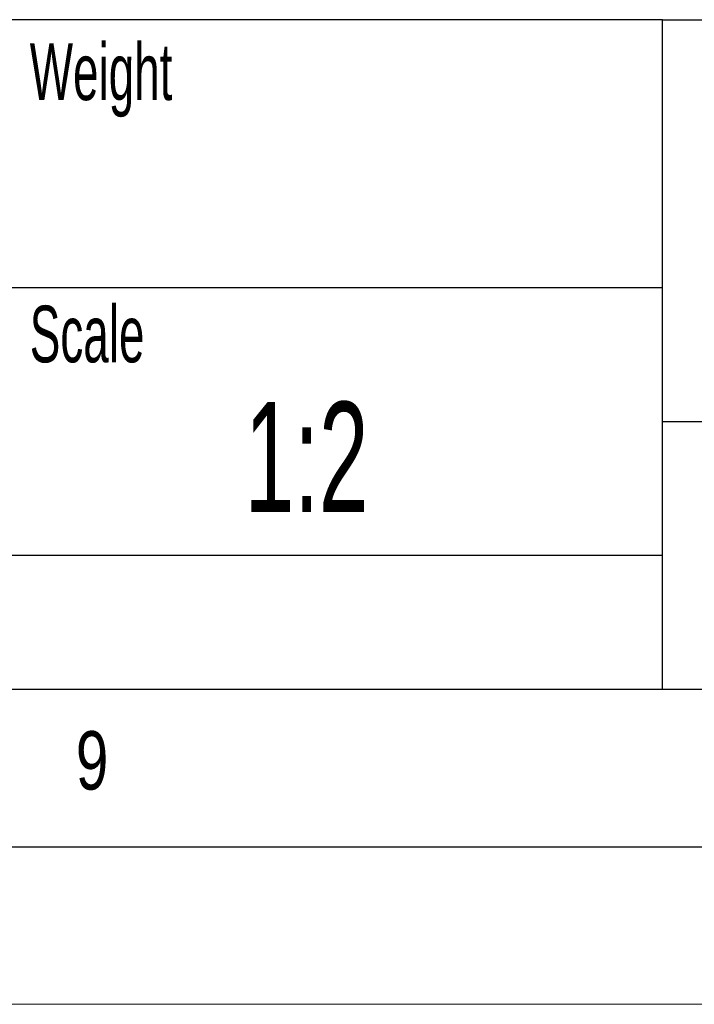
# Model space of a CAD drawing. Header units: millimetres. Extents: x 0 to 594, y 0 to 420.
# Tile 9 of 50: x 423 to 445, y 0 to 31. Entities that reach past the tile are written whole.
import ezdxf

# ---------------------------------------------------------------- set-up
doc = ezdxf.new("R2010")
doc.units = ezdxf.units.MM
doc.layers.add('FORMAT', color=7, linetype='Continuous')
doc.layers.add('SLD-0', color=7, linetype='Continuous')
doc.styles.add('SLDTEXTSTYLE0', font='TXT', dxfattribs={"width": 0.75})
doc.styles.add('SLDTEXTSTYLE1', font='TXT', dxfattribs={"width": 0.605})

msp = doc.modelspace()

# ---------------------------------------------------------------- linework, layer by layer
at = {"color": 7, "linetype": 'Continuous', "lineweight": 18}
msp.add_line((0.000041, 0.000053), (594.000041, 0.000053), dxfattribs=at)
at = {"layer": 'FORMAT'}
for p, q in [((443.600041, 31.250053), (399.400041, 31.250053)), ((443.600041, 18.500053), (443.600041, 31.250053)), ((443.600041, 31.250053), (477.400041, 31.250053)), ((399.400041, 22.750053), (443.600041, 22.750053)), ((443.600041, 10.000053), (443.600041, 18.500053)), ((443.600041, 18.500053), (477.400041, 18.500053)), ((399.400041, 14.250053), (443.600041, 14.250053)), ((20.000041, 10.000053), (584.000041, 10.000053)), ((399.400041, 10.000053), (584.000041, 10.000053)), ((15.000041, 5.000053), (589.000041, 5.000053))]:
    msp.add_line(p, q, dxfattribs=at)
at = {"layer": 'SLD-0'}
msp.add_line((399.400041, 10.000053), (584.000041, 10.000053), dxfattribs=at)

# ---------------------------------------------------------------- texts
at = {"layer": 'FORMAT'}
for s, insert, char_height, attachment_point, style in [('Weight', (423.503779, 30.497759), 1.8, 1, 'SLDTEXTSTYLE1'), ('Scale', (423.503779, 22.174521), 1.8, 1, 'SLDTEXTSTYLE1'), ('1:2', (432.295754, 19.120641), 3.5, 2, 'SLDTEXTSTYLE1'), ('9', (424.967344, 8.668016), 1.852083, 1, 'SLDTEXTSTYLE0')]:
    msp.add_mtext(s, dxfattribs=dict(at, insert=insert, char_height=char_height, attachment_point=attachment_point, style=style))

doc.saveas('drawing.dxf')
